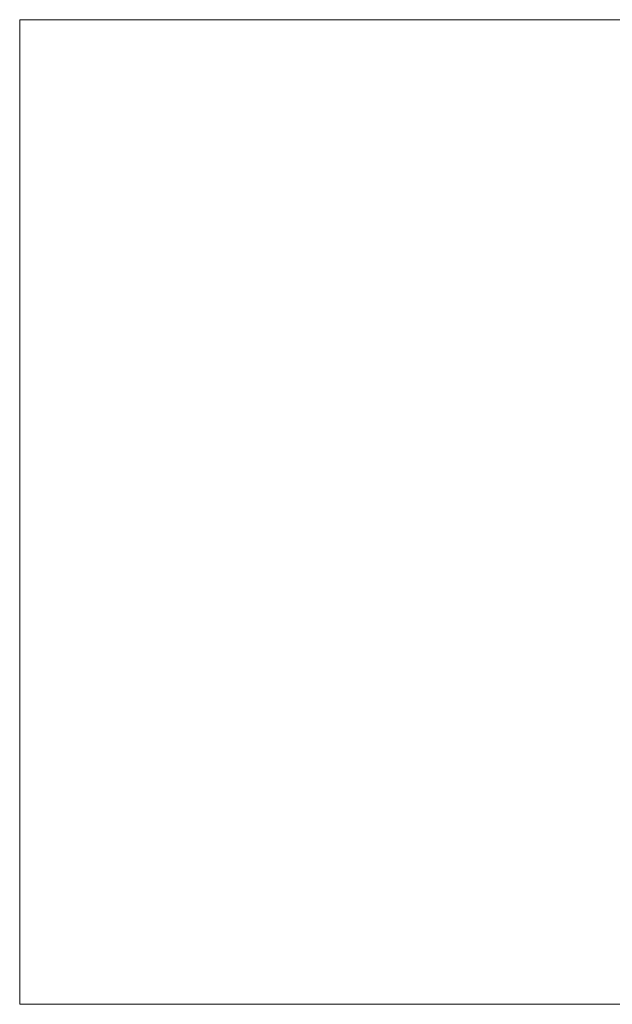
# Model space of a CAD drawing. Extents: x -1659 to -530, y -2368 to -1849.
# Tile 1 of 6: x -1415 to -1263, y -2368 to -2116. Entities that reach past the tile are written whole.
import ezdxf

# ---------------------------------------------------------------- set-up
doc = ezdxf.new("R2010")
doc.units = 0
doc.header["$MEASUREMENT"] = 0
doc.layers.add('B_ANNO_NOPLOT', color=47, linetype='Continuous', lineweight=18, plot=False)

# ---------------------------------------------------------------- blocks, each defined once
blk = doc.blocks.new('INS_PPTAELEC_BASE')
at = {"layer": 'B_ANNO_NOPLOT', "flags": 128}
blk.add_lwpolyline([(0, 0), (0, 252), (323.9277, 252), (323.9277, 238.8552), (378, 238.8552), (378, 40.4996), (316.5708, 40.4996), (316.5708, 0)], close=True, dxfattribs=at)
blk = doc.blocks.new('*U248')
at = {"layer": 'B_ANNO_NOPLOT', "flags": 128}
blk.add_lwpolyline([(0, 0), (0, 252), (323.9277, 252), (323.9277, 238.8552), (378, 238.8552), (378, 40.4996), (316.5708, 40.4996), (316.5708, 0)], close=True, dxfattribs=at)
blk = doc.blocks.new('*U233')
at = {"layer": 'B_ANNO_NOPLOT', "flags": 128}
blk.add_lwpolyline([(0, 0), (0, 252), (323.9277, 252), (323.9277, 238.8552), (378, 238.8552), (378, 40.4996), (316.5708, 40.4996), (316.5708, 0)], close=True, dxfattribs=at)
blk = doc.blocks.new('*U231')
at = {"layer": 'B_ANNO_NOPLOT', "flags": 128}
blk.add_lwpolyline([(0, 0), (0, 252), (323.9277, 252), (323.9277, 238.8552), (378, 238.8552), (378, 40.4996), (316.5708, 40.4996), (316.5708, 0)], close=True, dxfattribs=at)

msp = doc.modelspace()

# ---------------------------------------------------------------- block references
msp.add_blockref('INS_PPTAELEC_BASE', (-1415, -2367.75))

# ---------------------------------------------------------------- next in the draw order: block references
msp.add_blockref('*U248', (-1415, -2367.75))

# ---------------------------------------------------------------- next in the draw order: block references
msp.add_blockref('*U233', (-1415, -2367.75))

# ---------------------------------------------------------------- next in the draw order: block references
msp.add_blockref('*U231', (-1415, -2367.75))

doc.saveas('drawing.dxf')
